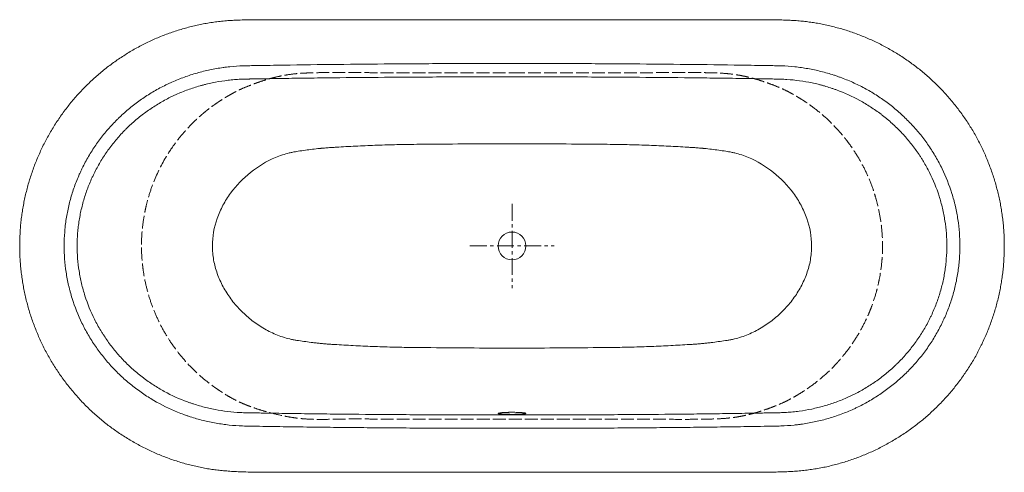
# Model space of a CAD drawing. Header units: millimetres. Extents: x 916 to 2760, y 213 to 1060.
import ezdxf

# ---------------------------------------------------------------- set-up
doc = ezdxf.new("R2010")
doc.units = ezdxf.units.MM
doc.header["$LTSCALE"] = 2
doc.header["$MEASUREMENT"] = 0
doc.linetypes.add('ACAD_ISO02W100', pattern=[15, 12, -3])
doc.linetypes.add('MITTE', pattern=[50.8, 31.75, -6.35, 6.35, -6.35])
doc.layers.get('0').update_dxf_attribs({"lineweight": 20})
for name, color, linetype, lineweight in [('Kontur 2', 8, 'Continuous', 9), ('mittellinien_aktuell', 7, 'MITTE', 9), ('verdeckt', 3, 'ACAD_ISO02W100', 9)]:
    doc.layers.add(name, color=color, linetype=linetype, lineweight=lineweight)

msp = doc.modelspace()

# ---------------------------------------------------------------- linework, layer by layer
msp.add_circle((1838.2, 636.5), 26)
for points, knots in [([(1899.9, 1060.1), (1895.1, 1060.1), (1814.1, 1060.1), (1646.1, 1060.2), (1471.4, 1059.7), (1367, 1060), (1344.7, 1059.9), (1330, 1059.6), (1317.5, 1059.1), (1306, 1058.4), (1294.4, 1057.3), (1282.7, 1055.9), (1271.3, 1054.3), (1259.9, 1052.3), (1248.8, 1050), (1237.7, 1047.4), (1226.6, 1044.5), (1215.4, 1041.2), (1204.4, 1037.7), (1193.5, 1033.8), (1182.7, 1029.7), (1172.1, 1025.3), (1161.5, 1020.6), (1151.1, 1015.6), (1140.8, 1010.3), (1130.7, 1004.8), (1120.7, 998.9), (1110.9, 992.8), (1101.3, 986.4), (1091.8, 979.8), (1082.4, 972.9), (1073.3, 965.7), (1064.4, 958.3), (1055.7, 950.7), (1047.3, 942.9), (1039.1, 934.8), (1031, 926.5), (1023.3, 918), (1015.7, 909.3), (1008.3, 900.3), (1001.2, 891.2), (994.4, 881.8), (987.8, 872.3), (981.5, 862.6), (975.4, 852.7), (969.7, 842.7), (964.2, 832.6), (959, 822.3), (954.1, 811.9), (949.4, 801.3), (945.1, 790.6), (941, 779.8), (937.3, 768.8), (933.8, 757.8), (930.6, 746.7), (927.8, 735.5), (925.2, 724.2), (923, 712.8), (921, 701.5), (919.4, 690.1), (918.1, 678.6), (917.1, 667.1), (916.5, 655.6), (916.1, 644), (916.1, 632.4), (916.3, 620.9), (916.9, 609.3), (917.8, 597.8), (919, 586.3), (920.6, 574.8), (922.4, 563.4), (924.5, 552.1), (927, 540.8), (929.8, 529.6), (932.8, 518.5), (936.2, 507.4), (939.9, 496.5), (943.9, 485.6), (948.1, 474.9), (952.7, 464.2), (957.6, 453.7), (962.7, 443.3), (968.1, 433.1), (973.8, 423.1), (979.7, 413.2), (986, 403.5), (992.4, 394), (999.2, 384.6), (1006.2, 375.4), (1013.5, 366.4), (1021, 357.6), (1028.7, 349), (1036.7, 340.6), (1044.9, 332.4), (1053.3, 324.5), (1061.9, 316.8), (1070.7, 309.4), (1079.7, 302.2), (1088.9, 295.3), (1098.3, 288.6), (1107.9, 282.2), (1117.7, 276), (1127.7, 270), (1137.9, 264.3), (1148.2, 258.9), (1158.6, 253.8), (1169.1, 249), (1179.8, 244.5), (1190.5, 240.3), (1201.3, 236.4), (1212.3, 232.8), (1223.3, 229.4), (1234.5, 226.4), (1245.7, 223.7), (1256.8, 221.3), (1267.9, 219.3), (1278.8, 217.6), (1289.8, 216.3), (1301, 215.2), (1313, 214.3), (1326, 213.6), (1340.4, 213.1), (1357.6, 212.8), (1377.9, 212.6), (1402.3, 212.6), (1432.9, 212.8), (1469.1, 213.1), (1509.4, 213), (1586.6, 212.9), (1717.6, 212.9), (1938.7, 213), (2131.8, 212.6), (2267.3, 213.1), (2305.9, 213), (2327.2, 213), (2342.9, 213.3), (2355.7, 213.7), (2367.4, 214.4), (2379, 215.4), (2390.7, 216.7), (2402.2, 218.3), (2413.6, 220.2), (2424.8, 222.4), (2435.9, 225), (2447, 227.8), (2458.1, 230.9), (2469.1, 234.4), (2480, 238.1), (2490.8, 242.2), (2501.5, 246.5), (2512.1, 251.1), (2522.5, 256.1), (2532.8, 261.3), (2543, 266.8), (2553, 272.6), (2563, 278.6), (2572.7, 285), (2582.3, 291.6), (2591.7, 298.5), (2600.9, 305.5), (2609.8, 312.9), (2618.5, 320.4), (2626.9, 328.1), (2635.2, 336.1), (2643.2, 344.3), (2651.1, 352.7), (2658.7, 361.4), (2666.1, 370.4), (2673.3, 379.5), (2680.3, 388.9), (2686.9, 398.4), (2693.3, 408), (2699.5, 417.8), (2705.3, 427.8), (2710.8, 437.8), (2716, 448), (2721, 458.4), (2725.7, 468.9), (2730.1, 479.6), (2734.3, 490.4), (2738.1, 501.4), (2741.7, 512.5), (2745, 523.6), (2747.9, 534.9), (2750.6, 546.1), (2752.9, 557.5), (2754.9, 568.8), (2756.6, 580.1), (2757.9, 591.5), (2759, 602.9), (2759.7, 614.4), (2760.2, 626), (2760.3, 637.6), (2760.1, 649.2), (2759.6, 660.8), (2758.8, 672.4), (2757.6, 684), (2756.2, 695.5), (2754.4, 706.9), (2752.4, 718.2), (2750, 729.4), (2747.3, 740.5), (2744.4, 751.6), (2741.1, 762.7), (2737.4, 773.7), (2733.5, 784.6), (2729.3, 795.5), (2724.8, 806.2), (2720, 816.8), (2714.9, 827.2), (2709.6, 837.5), (2704, 847.5), (2698.1, 857.4), (2692, 867.1), (2685.6, 876.7), (2678.9, 886.1), (2671.9, 895.4), (2664.7, 904.5), (2657.2, 913.4), (2649.5, 922), (2641.7, 930.4), (2633.6, 938.6), (2625.2, 946.5), (2616.7, 954.3), (2607.9, 961.8), (2598.9, 969), (2589.7, 976.1), (2580.3, 982.9), (2570.7, 989.4), (2560.9, 995.7), (2551, 1001.7), (2541, 1007.4), (2530.8, 1012.8), (2520.5, 1017.9), (2510, 1022.8), (2499.4, 1027.4), (2488.7, 1031.7), (2477.9, 1035.7), (2466.9, 1039.4), (2455.9, 1042.8), (2444.7, 1045.8), (2433.4, 1048.6), (2422.1, 1051.2), (2411.1, 1053.3), (2400.2, 1055.1), (2389.6, 1056.5), (2378.7, 1057.7), (2367.6, 1058.6), (2355.7, 1059.2), (2342.9, 1059.7), (2328.8, 1059.9), (2310.5, 1060), (2285.1, 1060), (2248.3, 1060), (2194.2, 1060.1), (2076.5, 1060), (1975.3, 1060), (1899.9, 1060.1)], [0, 0, 0, 0, 0.0030949, 0.0522362, 0.1082518, 0.1156922, 0.1195268, 0.1226518, 0.1251479, 0.1275666, 0.1301209, 0.1326416, 0.1351325, 0.1375978, 0.1400418, 0.1424777, 0.1449526, 0.1474423, 0.1499384, 0.1524309, 0.1549099, 0.1573688, 0.1598535, 0.1623391, 0.1648211, 0.1673025, 0.1697856, 0.1722734, 0.1747548, 0.1772414, 0.1797381, 0.1822369, 0.1847273, 0.1872013, 0.1896661, 0.1921448, 0.194622, 0.1971004, 0.1995819, 0.2020694, 0.2045669, 0.2070465, 0.2095354, 0.2120301, 0.2145217, 0.217001, 0.2194614, 0.2219291, 0.2244153, 0.2268981, 0.2293803, 0.2318641, 0.2343521, 0.2368352, 0.239313, 0.2418022, 0.2442955, 0.2467838, 0.2492591, 0.2517174, 0.2542041, 0.2566868, 0.2591679, 0.26165, 0.2641352, 0.2666263, 0.2691041, 0.2715862, 0.2740764, 0.2765677, 0.2790512, 0.2815204, 0.2839857, 0.2864723, 0.288955, 0.2914366, 0.2939195, 0.2964059, 0.298897, 0.3013739, 0.303861, 0.3063526, 0.3088414, 0.3113205, 0.3137852, 0.3162592, 0.3187434, 0.3212264, 0.3237107, 0.3261984, 0.3286921, 0.3311759, 0.3336533, 0.3361379, 0.3386249, 0.3411078, 0.3435812, 0.3460472, 0.3485134, 0.3509913, 0.3534785, 0.3559727, 0.3584717, 0.360973, 0.3634736, 0.3659707, 0.3684619, 0.3709448, 0.3734172, 0.3758763, 0.3783426, 0.3808544, 0.3833406, 0.385805, 0.3882514, 0.3906841, 0.3930826, 0.3953642, 0.397779, 0.4003502, 0.4031239, 0.406175, 0.4096502, 0.4141833, 0.4192819, 0.4253709, 0.433909, 0.4426146, 0.451339, 0.4836809, 0.5270691, 0.5937932, 0.6081589, 0.6143923, 0.6186942, 0.621908, 0.6244978, 0.6269185, 0.6294797, 0.6320082, 0.6345077, 0.636983, 0.6394384, 0.6418705, 0.644334, 0.6468116, 0.6492906, 0.6517704, 0.6542507, 0.6567321, 0.6591992, 0.6616678, 0.6641482, 0.666638, 0.6691349, 0.6716362, 0.6741392, 0.6766409, 0.6791381, 0.6816284, 0.6841092, 0.6865781, 0.6890362, 0.6914932, 0.6939619, 0.696442, 0.6989308, 0.7014261, 0.703925, 0.7064251, 0.7089228, 0.7114155, 0.7139005, 0.7163754, 0.7188379, 0.7212928, 0.7237563, 0.7262323, 0.7287182, 0.7312116, 0.7337101, 0.7362111, 0.7387114, 0.7412081, 0.7436985, 0.7461801, 0.7486506, 0.7511085, 0.7535645, 0.7560305, 0.7585082, 0.7609951, 0.7634889, 0.765987, 0.768487, 0.7709856, 0.7734801, 0.775968, 0.7784467, 0.780914, 0.7833702, 0.7858282, 0.788299, 0.7907803, 0.7932698, 0.7957652, 0.7982641, 0.8007639, 0.8032614, 0.8057542, 0.8082397, 0.8107158, 0.8131802, 0.8156395, 0.8181202, 0.8206105, 0.8231055, 0.8255997, 0.8280873, 0.8305621, 0.8330361, 0.8355131, 0.8379881, 0.8404641, 0.8429428, 0.8454276, 0.8479174, 0.8504075, 0.8529048, 0.8554029, 0.8578941, 0.8603726, 0.8628323, 0.865317, 0.8677977, 0.8702771, 0.8727578, 0.8752419, 0.8777342, 0.8802083, 0.8826901, 0.8851855, 0.8876873, 0.890187, 0.8924142, 0.8947813, 0.8970686, 0.8994714, 0.9020144, 0.9047417, 0.9077221, 0.9110812, 0.916529, 0.9241378, 0.9347955, 0.9513806, 1, 1, 1, 1]), ([(1611.6, 952.3), (1579.6, 952.1), (1547.7, 951.8), (1499.8, 951.3), (1483.8, 951.1), (1451.9, 950.7), (1435.9, 950.5), (1404, 950), (1388, 949.8), (1368.1, 949.4), (1364.1, 949.4), (1358.1, 949.2), (1355.1, 949.2), (1352.1, 949.1), (1350.1, 949.1), (1349.1, 949.1), (1347.6, 949.1), (1347.1, 949.1), (1346.1, 949), (1345.6, 949), (1344.1, 949), (1343.1, 949), (1341.1, 949), (1340.1, 948.9), (1338.1, 948.9), (1337.1, 948.9), (1332.2, 948.7), (1324.2, 948.4), (1316.2, 947.7), (1310.2, 947.1), (1308.2, 946.9), (1304.3, 946.4), (1302.3, 946.2), (1292.4, 944.8), (1284.6, 943.5), (1272.9, 941.1), (1269.1, 940.2), (1263.3, 938.8), (1261.4, 938.3), (1257.6, 937.3), (1255.7, 936.8), (1246.2, 934.1), (1238.6, 931.7), (1223.7, 926.2), (1216.3, 923.2), (1207.2, 919.1), (1205.4, 918.3), (1201.7, 916.6), (1199.9, 915.7), (1194.6, 913.1), (1191, 911.2), (1180.6, 905.5), (1173.8, 901.5), (1160.5, 892.9), (1154, 888.4), (1141.4, 878.8), (1135.2, 873.8), (1126.3, 865.9), (1123.3, 863.2), (1119, 859.1), (1117.5, 857.7), (1114.7, 854.9), (1113.3, 853.5), (1106.3, 846.3), (1101, 840.4), (1090.8, 828.2), (1086, 822), (1076.8, 809.1), (1072.4, 802.5), (1064.2, 788.9), (1060.3, 782), (1055.8, 773), (1054.9, 771.2), (1053.2, 767.6), (1052.3, 765.8), (1049.8, 760.4), (1048.3, 756.7), (1043.7, 745.7), (1041, 738.2), (1036.1, 723.2), (1034, 715.6), (1030.3, 700.2), (1028.8, 692.4), (1026.9, 680.6), (1026.4, 676.6), (1025.6, 670.7), (1025.4, 668.7), (1025, 664.7), (1024.8, 662.7), (1024, 652.7), (1023.7, 644.8), (1023.7, 628.9), (1024, 621), (1025.2, 605.3), (1026.1, 597.4), (1028.6, 581.7), (1030.1, 573.9), (1033.8, 558.3), (1035.9, 550.6), (1043.2, 527.9), (1049.2, 513.2), (1059.8, 492), (1063.7, 485), (1068.8, 476.4), (1069.9, 474.7), (1072, 471.3), (1073.1, 469.7), (1076.4, 464.6), (1078.6, 461.3), (1085.5, 451.6), (1090.4, 445.3), (1100.5, 433.1), (1105.8, 427.3), (1116.8, 415.9), (1122.5, 410.4), (1131.5, 402.5), (1134.5, 399.9), (1139.2, 396.1), (1140.7, 394.8), (1143.9, 392.3), (1145.5, 391.1), (1153.4, 385.1), (1159.9, 380.5), (1173.2, 371.9), (1180, 367.8), (1200.8, 356.4), (1215.3, 349.9), (1232.2, 343.7), (1234.1, 343), (1237.9, 341.7), (1239.8, 341.1), (1245.5, 339.2), (1249.3, 338), (1256.9, 335.9), (1260.8, 334.9), (1268.5, 333), (1272.3, 332.1), (1284, 329.6), (1291.7, 328.3), (1307.4, 326.1), (1315.3, 325.3), (1327.2, 324.5), (1331.2, 324.3), (1336.2, 324.2), (1337.2, 324.2), (1339.2, 324.1), (1340.2, 324.1), (1341.7, 324.1), (1342.2, 324.1), (1343.2, 324), (1343.7, 324), (1345.2, 324), (1346.2, 324), (1351.2, 323.9), (1355.2, 323.8), (1363.2, 323.7), (1367.2, 323.6), (1387.3, 323.3), (1403.3, 323), (1435.3, 322.5), (1451.3, 322.3), (1483.4, 321.9), (1499.4, 321.7), (1547.5, 321.2), (1579.5, 320.9), (1611.6, 320.7)], [0, 0, 0, 0, 0.0625, 0.0625, 0.09375, 0.09375, 0.125, 0.125, 0.15625, 0.15625, 0.164063, 0.164063, 0.167969, 0.169922, 0.169922, 0.171875, 0.171875, 0.172852, 0.172852, 0.173828, 0.173828, 0.175781, 0.175781, 0.177734, 0.177734, 0.179688, 0.179688, 0.1875, 0.195313, 0.195313, 0.199219, 0.199219, 0.203125, 0.203125, 0.21875, 0.21875, 0.226563, 0.226563, 0.230469, 0.230469, 0.234375, 0.234375, 0.25, 0.25, 0.265625, 0.265625, 0.269531, 0.269531, 0.273438, 0.273438, 0.28125, 0.28125, 0.296875, 0.296875, 0.3125, 0.3125, 0.328125, 0.328125, 0.335938, 0.335938, 0.339844, 0.339844, 0.34375, 0.34375, 0.359375, 0.359375, 0.375, 0.375, 0.390625, 0.390625, 0.40625, 0.40625, 0.410156, 0.410156, 0.414063, 0.414063, 0.421875, 0.421875, 0.4375, 0.4375, 0.453125, 0.453125, 0.46875, 0.46875, 0.476563, 0.476563, 0.480469, 0.480469, 0.484375, 0.484375, 0.5, 0.5, 0.515625, 0.515625, 0.53125, 0.53125, 0.546875, 0.546875, 0.5625, 0.5625, 0.59375, 0.59375, 0.609375, 0.609375, 0.613281, 0.613281, 0.617188, 0.617188, 0.625, 0.625, 0.640625, 0.640625, 0.65625, 0.65625, 0.671875, 0.671875, 0.679688, 0.679688, 0.683594, 0.683594, 0.6875, 0.6875, 0.703125, 0.703125, 0.71875, 0.71875, 0.75, 0.75, 0.753906, 0.753906, 0.757813, 0.757813, 0.765625, 0.765625, 0.773438, 0.773438, 0.78125, 0.78125, 0.796875, 0.796875, 0.8125, 0.8125, 0.820313, 0.820313, 0.822266, 0.822266, 0.824219, 0.824219, 0.825195, 0.825195, 0.826172, 0.826172, 0.828125, 0.828125, 0.835938, 0.835938, 0.84375, 0.84375, 0.875, 0.875, 0.90625, 0.90625, 0.9375, 0.9375, 1, 1, 1, 1]), ([(2064.8, 952.3), (2045.9, 952.5), (2027, 952.6), (1989.3, 952.8), (1970.4, 952.9), (1932.6, 953), (1913.7, 953.1), (1876, 953.1), (1857.1, 953.2), (1819.3, 953.2), (1800.4, 953.1), (1762.6, 953.1), (1743.8, 953), (1706, 952.9), (1687.1, 952.8), (1649.3, 952.6), (1630.4, 952.5), (1611.6, 952.3)], [0, 0, 0, 0, 0.125, 0.125, 0.25, 0.25, 0.375, 0.375, 0.5, 0.5, 0.625, 0.625, 0.75, 0.75, 0.875, 0.875, 1, 1, 1, 1]), ([(2064.8, 320.7), (2096.8, 320.9), (2128.7, 321.2), (2176.6, 321.7), (2192.6, 321.9), (2224.5, 322.3), (2240.5, 322.5), (2272.4, 323), (2288.3, 323.3), (2308.3, 323.6), (2312.3, 323.7), (2320.3, 323.8), (2324.3, 323.9), (2329.3, 324), (2330.3, 324), (2332.2, 324), (2333.2, 324), (2334.7, 324.1), (2335.2, 324.1), (2336.2, 324.1), (2336.7, 324.1), (2338.2, 324.1), (2339.2, 324.2), (2344.2, 324.3), (2348.2, 324.5), (2356.2, 325), (2360.2, 325.3), (2366.1, 325.9), (2368.1, 326.1), (2372.1, 326.6), (2374.1, 326.8), (2384, 328.2), (2391.8, 329.5), (2403.4, 331.9), (2407.3, 332.8), (2415, 334.7), (2418.8, 335.7), (2426.4, 337.8), (2430.2, 339), (2437.7, 341.4), (2441.5, 342.7), (2452.7, 346.8), (2460.1, 349.8), (2469.2, 353.9), (2471, 354.7), (2474.6, 356.4), (2476.4, 357.3), (2481.8, 360), (2485.3, 361.8), (2495.8, 367.5), (2502.6, 371.5), (2515.9, 380.1), (2522.4, 384.6), (2535, 394.2), (2541.2, 399.2), (2550.1, 407.1), (2553.1, 409.8), (2557.4, 413.9), (2558.9, 415.3), (2561.7, 418.1), (2563.1, 419.6), (2570.1, 426.7), (2575.4, 432.6), (2585.6, 444.8), (2590.4, 451), (2599.6, 463.9), (2604, 470.5), (2612.2, 484.1), (2616, 491), (2620.6, 500), (2621.4, 501.8), (2623.2, 505.4), (2624, 507.2), (2626.5, 512.6), (2628.1, 516.3), (2632.6, 527.3), (2635.4, 534.8), (2640.2, 549.8), (2642.4, 557.4), (2646, 572.8), (2647.6, 580.6), (2649.5, 592.4), (2650, 596.4), (2650.7, 602.3), (2651, 604.3), (2651.4, 608.3), (2651.5, 610.3), (2652.3, 620.3), (2652.7, 628.2), (2652.7, 644.1), (2652.4, 652), (2651.2, 667.7), (2650.2, 675.6), (2647.8, 691.3), (2646.3, 699.1), (2642.6, 714.7), (2640.5, 722.4), (2633.2, 745.1), (2627.2, 759.8), (2616.6, 781), (2612.7, 788), (2607.6, 796.6), (2606.5, 798.3), (2604.4, 801.7), (2603.3, 803.3), (2600, 808.4), (2597.8, 811.7), (2590.8, 821.4), (2586, 827.7), (2575.9, 839.9), (2570.6, 845.7), (2559.6, 857.1), (2553.8, 862.6), (2544.9, 870.5), (2541.9, 873.1), (2537.2, 876.9), (2535.7, 878.2), (2532.5, 880.7), (2530.9, 881.9), (2523, 887.9), (2516.5, 892.5), (2503.2, 901.1), (2496.4, 905.2), (2475.6, 916.6), (2461.1, 923.1), (2444.2, 929.3), (2442.3, 930), (2438.5, 931.3), (2436.6, 931.9), (2430.9, 933.8), (2427.1, 935), (2421.4, 936.6), (2419.5, 937.1), (2415.6, 938.1), (2413.7, 938.6), (2407.9, 940.1), (2404.1, 940.9), (2392.5, 943.4), (2384.7, 944.7), (2369, 946.9), (2361.1, 947.7), (2349.2, 948.5), (2345.2, 948.7), (2340.2, 948.8), (2339.2, 948.9), (2337.2, 948.9), (2336.2, 948.9), (2334.2, 949), (2333.2, 949), (2331.2, 949), (2330.2, 949), (2327.2, 949.1), (2325.2, 949.1), (2321.2, 949.2), (2315.2, 949.3), (2309.2, 949.4), (2289.1, 949.7), (2273.1, 950), (2241.1, 950.5), (2225, 950.7), (2193, 951.1), (2177, 951.3), (2128.9, 951.8), (2096.9, 952.1), (2064.8, 952.3)], [0, 0, 0, 0, 0.0625, 0.0625, 0.09375, 0.09375, 0.125, 0.125, 0.15625, 0.15625, 0.164062, 0.164062, 0.171875, 0.171875, 0.173828, 0.173828, 0.175781, 0.175781, 0.176758, 0.176758, 0.177734, 0.177734, 0.179687, 0.179687, 0.1875, 0.1875, 0.195312, 0.195312, 0.199219, 0.199219, 0.203125, 0.203125, 0.21875, 0.21875, 0.226562, 0.226562, 0.234375, 0.234375, 0.242187, 0.242187, 0.25, 0.25, 0.265625, 0.265625, 0.269531, 0.269531, 0.273437, 0.273437, 0.28125, 0.28125, 0.296875, 0.296875, 0.3125, 0.3125, 0.328125, 0.328125, 0.335937, 0.335937, 0.339844, 0.339844, 0.34375, 0.34375, 0.359375, 0.359375, 0.375, 0.375, 0.390625, 0.390625, 0.40625, 0.40625, 0.410156, 0.410156, 0.414062, 0.414062, 0.421875, 0.421875, 0.4375, 0.4375, 0.453125, 0.453125, 0.46875, 0.46875, 0.476563, 0.476563, 0.480469, 0.480469, 0.484375, 0.484375, 0.5, 0.5, 0.515625, 0.515625, 0.53125, 0.53125, 0.546875, 0.546875, 0.5625, 0.5625, 0.59375, 0.59375, 0.609375, 0.609375, 0.613281, 0.613281, 0.617188, 0.617188, 0.625, 0.625, 0.640625, 0.640625, 0.65625, 0.65625, 0.671875, 0.671875, 0.679688, 0.679688, 0.683594, 0.683594, 0.6875, 0.6875, 0.703125, 0.703125, 0.71875, 0.71875, 0.75, 0.75, 0.753906, 0.753906, 0.757813, 0.757813, 0.765625, 0.765625, 0.769531, 0.769531, 0.773438, 0.773438, 0.78125, 0.78125, 0.796875, 0.796875, 0.8125, 0.8125, 0.820313, 0.820313, 0.822266, 0.822266, 0.824219, 0.824219, 0.826172, 0.826172, 0.828125, 0.828125, 0.832031, 0.832031, 0.835938, 0.84375, 0.84375, 0.875, 0.875, 0.90625, 0.90625, 0.9375, 0.9375, 1, 1, 1, 1]), ([(1611.6, 320.7), (1630.4, 320.6), (1649.3, 320.4), (1687.1, 320.2), (1706, 320.1), (1743.8, 320), (1762.6, 320), (1800.4, 319.9), (1819.3, 319.9), (1857.1, 319.9), (1876, 319.9), (1913.7, 320), (1932.6, 320), (1970.4, 320.1), (1989.3, 320.2), (2027, 320.4), (2045.9, 320.6), (2064.8, 320.7)], [0, 0, 0, 0, 0.125, 0.125, 0.25, 0.25, 0.375, 0.375, 0.5, 0.5, 0.625, 0.625, 0.75, 0.75, 0.875, 0.875, 1, 1, 1, 1]), ([(1812.2, 322.8), (1812.2, 323), (1812.4, 323.1), (1812.8, 323.3), (1813.1, 323.3), (1813.5, 323.5), (1813.8, 323.5), (1814.8, 323.7), (1815.6, 323.8), (1817, 324), (1817.5, 324.1), (1818.6, 324.2), (1819.2, 324.2), (1821, 324.4), (1822.3, 324.5), (1824.1, 324.6), (1824.4, 324.6), (1825.2, 324.6), (1825.5, 324.6), (1826.7, 324.7), (1828.2, 324.7), (1829.8, 324.8), (1831, 324.8), (1831.4, 324.8), (1832.3, 324.9), (1832.7, 324.9), (1834.8, 324.9), (1836.5, 324.9), (1839, 324.9), (1839.9, 324.9), (1841.1, 324.9), (1841.6, 324.9), (1842.4, 324.9), (1842.8, 324.9), (1844.9, 324.8), (1846.5, 324.8), (1848.5, 324.7), (1848.9, 324.7), (1849.7, 324.7), (1850.1, 324.7), (1851.2, 324.6), (1851.9, 324.6), (1854, 324.5), (1855.4, 324.4), (1857.2, 324.2), (1857.7, 324.2), (1858.8, 324.1), (1859.3, 324), (1860.3, 323.9), (1860.7, 323.8), (1861.5, 323.7), (1861.9, 323.7), (1862.9, 323.5), (1863.3, 323.3), (1863.8, 323.2), (1864, 323.1), (1864.1, 323), (1864.2, 322.9), (1864.2, 322.7), (1864, 322.6), (1863.5, 322.4), (1863.3, 322.4), (1862.8, 322.3), (1862.5, 322.2), (1861.9, 322.1), (1861.5, 322), (1860.9, 322), (1860.7, 321.9), (1860.3, 321.9), (1860.1, 321.9), (1858.9, 321.8), (1857.8, 321.7), (1856, 321.6), (1855.4, 321.5), (1854.4, 321.5), (1854.1, 321.5), (1853.4, 321.4), (1853, 321.4), (1851.3, 321.3), (1849.8, 321.3), (1847.8, 321.2), (1847.4, 321.2), (1846.6, 321.2), (1846.2, 321.2), (1845, 321.2), (1844.1, 321.2), (1841.6, 321.1), (1839.9, 321.1), (1837.8, 321.1), (1837.4, 321.1), (1836.5, 321.1), (1836.1, 321.1), (1834.8, 321.1), (1834, 321.2), (1832.3, 321.2), (1831.5, 321.2), (1829.9, 321.2), (1829, 321.2), (1826.7, 321.3), (1825.2, 321.3), (1823.1, 321.4), (1822.4, 321.5), (1821, 321.5), (1820.4, 321.6), (1818.6, 321.7), (1817.5, 321.8), (1816.1, 321.9), (1815.7, 321.9), (1814.9, 322), (1814.5, 322.1), (1813.8, 322.2), (1813.6, 322.2), (1813.1, 322.4), (1812.9, 322.4), (1812.4, 322.6), (1812.2, 322.7), (1812.2, 322.8)], [0, 0, 0, 0, 0.03125, 0.03125, 0.046875, 0.046875, 0.0625, 0.0625, 0.09375, 0.09375, 0.109375, 0.109375, 0.125, 0.125, 0.15625, 0.15625, 0.164062, 0.164062, 0.171875, 0.171875, 0.1875, 0.203125, 0.203125, 0.210937, 0.210937, 0.21875, 0.21875, 0.25, 0.25, 0.265625, 0.265625, 0.273437, 0.273437, 0.28125, 0.28125, 0.3125, 0.3125, 0.320312, 0.320312, 0.328125, 0.328125, 0.34375, 0.34375, 0.375, 0.375, 0.390625, 0.390625, 0.40625, 0.40625, 0.421875, 0.421875, 0.4375, 0.4375, 0.46875, 0.46875, 0.484375, 0.484375, 0.5, 0.5, 0.53125, 0.53125, 0.546875, 0.546875, 0.5625, 0.5625, 0.578125, 0.578125, 0.585937, 0.585937, 0.59375, 0.59375, 0.625, 0.625, 0.640625, 0.640625, 0.648437, 0.648437, 0.65625, 0.65625, 0.6875, 0.6875, 0.695312, 0.695312, 0.703125, 0.703125, 0.71875, 0.71875, 0.75, 0.75, 0.757812, 0.757812, 0.765625, 0.765625, 0.78125, 0.78125, 0.796875, 0.796875, 0.8125, 0.8125, 0.84375, 0.84375, 0.859375, 0.859375, 0.875, 0.875, 0.90625, 0.90625, 0.921875, 0.921875, 0.9375, 0.9375, 0.953125, 0.953125, 0.96875, 0.96875, 1, 1, 1, 1])]:
    msp.add_open_spline(points, degree=3, knots=knots)
at = {"layer": 'Kontur 2'}
for points, knots in [([(1611.4, 977.3), (1630.3, 977.4), (1649.2, 977.6), (1687, 977.8), (1705.9, 977.9), (1743.7, 978), (1762.6, 978), (1800.4, 978.1), (1819.3, 978.1), (1857.1, 978.1), (1876, 978.1), (1913.8, 978), (1932.7, 978), (1970.5, 977.9), (1989.4, 977.8), (2027.2, 977.6), (2046.1, 977.4), (2065, 977.3)], [0, 0, 0, 0, 0.125, 0.125, 0.25, 0.25, 0.375, 0.375, 0.5, 0.5, 0.625, 0.625, 0.75, 0.75, 0.875, 0.875, 1, 1, 1, 1]), ([(1611.4, 295.7), (1594.5, 295.8), (1577.7, 296), (1544, 296.3), (1527.2, 296.5), (1493.5, 296.8), (1476.7, 297), (1443.1, 297.5), (1426.2, 297.7), (1392.6, 298.2), (1375.7, 298.5), (1354.7, 298.9), (1350.5, 299), (1344.2, 299.1), (1342.1, 299.1), (1337.9, 299.2), (1335.8, 299.2), (1325.3, 299.6), (1316.9, 300.2), (1300.4, 302), (1292.1, 303.1), (1275.8, 306), (1267.6, 307.7), (1251.5, 311.7), (1243.4, 314), (1233.5, 317.3), (1231.5, 317.9), (1227.5, 319.3), (1225.5, 320), (1219.6, 322.1), (1215.7, 323.7), (1196.3, 331.5), (1181.4, 338.9), (1159.9, 351.5), (1152.8, 355.9), (1139.1, 365.4), (1132.4, 370.4), (1119.2, 380.9), (1112.9, 386.4), (1100.6, 397.7), (1094.8, 403.6), (1083.5, 415.8), (1078, 422.1), (1067.6, 435.1), (1062.6, 441.8), (1055.5, 452.1), (1053.2, 455.6), (1048.7, 462.7), (1046.5, 466.3), (1040.2, 477.2), (1036.3, 484.5), (1025.4, 507), (1019.2, 522.4), (1013, 542.3), (1011.9, 546.3), (1010.2, 552.4), (1009.7, 554.4), (1008.7, 558.5), (1008.2, 560.6), (1005.8, 570.8), (1004.3, 579), (1001.8, 595.5), (1000.8, 603.8), (999.6, 620.3), (999.3, 628.6), (999.3, 645.3), (999.6, 653.6), (1000.5, 664.1), (1000.6, 666.2), (1001, 670.3), (1001.3, 672.4), (1002, 678.7), (1002.6, 682.9), (1004.5, 695.3), (1006.1, 703.4), (1009.9, 719.6), (1012.1, 727.6), (1017, 743.5), (1019.8, 751.3), (1024.5, 762.9), (1026.1, 766.8), (1028.6, 772.5), (1029.5, 774.4), (1031.3, 778.2), (1032.2, 780.1), (1036.8, 789.6), (1040.8, 796.9), (1049.2, 811.3), (1053.7, 818.3), (1063.2, 832), (1068.1, 838.6), (1078.6, 851.6), (1084, 857.9), (1092.6, 867), (1095.5, 870.1), (1100, 874.5), (1101.5, 876), (1104.5, 878.9), (1106.1, 880.3), (1113.8, 887.4), (1120.1, 892.8), (1133.1, 903.2), (1139.8, 908.1), (1153.5, 917.5), (1160.5, 921.9), (1174.9, 930.3), (1182.3, 934.3), (1191.7, 938.9), (1193.6, 939.8), (1197.4, 941.6), (1199.3, 942.4), (1205.1, 945), (1208.9, 946.6), (1220.6, 951.3), (1228.4, 954.1), (1244.2, 959.2), (1252.2, 961.5), (1268.4, 965.4), (1276.5, 967.2), (1288.9, 969.3), (1293, 969.9), (1299.2, 970.8), (1301.3, 971.1), (1305.5, 971.6), (1307.5, 971.8), (1318, 972.9), (1326.4, 973.5), (1336.9, 973.8), (1339, 973.9), (1343.1, 973.9), (1345.2, 974), (1351.5, 974.1), (1355.7, 974.2), (1376.7, 974.5), (1393.4, 974.8), (1443.7, 975.6), (1477.3, 976), (1544.3, 976.8), (1577.8, 977.1), (1611.4, 977.3)], [0, 0, 0, 0, 0.03125, 0.03125, 0.0625, 0.0625, 0.09375, 0.09375, 0.125, 0.125, 0.15625, 0.15625, 0.164062, 0.164062, 0.167969, 0.167969, 0.171875, 0.171875, 0.1875, 0.1875, 0.203125, 0.203125, 0.21875, 0.21875, 0.234375, 0.234375, 0.238281, 0.238281, 0.242187, 0.242187, 0.25, 0.25, 0.28125, 0.28125, 0.296875, 0.296875, 0.3125, 0.3125, 0.328125, 0.328125, 0.34375, 0.34375, 0.359375, 0.359375, 0.375, 0.375, 0.382812, 0.382812, 0.390625, 0.390625, 0.40625, 0.40625, 0.4375, 0.4375, 0.445312, 0.445312, 0.449219, 0.449219, 0.453125, 0.453125, 0.46875, 0.46875, 0.484375, 0.484375, 0.5, 0.5, 0.515625, 0.515625, 0.519531, 0.519531, 0.523437, 0.523437, 0.53125, 0.53125, 0.546875, 0.546875, 0.5625, 0.5625, 0.578125, 0.578125, 0.585937, 0.585937, 0.589844, 0.589844, 0.59375, 0.59375, 0.609375, 0.609375, 0.625, 0.625, 0.640625, 0.640625, 0.65625, 0.65625, 0.664062, 0.664062, 0.667969, 0.667969, 0.671875, 0.671875, 0.6875, 0.6875, 0.703125, 0.703125, 0.71875, 0.71875, 0.734375, 0.734375, 0.738281, 0.738281, 0.742187, 0.742187, 0.75, 0.75, 0.765625, 0.765625, 0.78125, 0.78125, 0.796875, 0.796875, 0.804687, 0.804687, 0.808594, 0.808594, 0.8125, 0.8125, 0.828125, 0.828125, 0.832031, 0.832031, 0.835937, 0.835937, 0.84375, 0.84375, 0.875, 0.875, 0.9375, 0.9375, 1, 1, 1, 1]), ([(2065, 977.3), (2098.7, 977.1), (2132.3, 976.8), (2199.7, 976), (2233.3, 975.6), (2283.8, 974.8), (2300.7, 974.5), (2321.7, 974.1), (2325.9, 974.1), (2332.2, 974), (2334.3, 973.9), (2338.5, 973.8), (2340.6, 973.8), (2351.1, 973.4), (2359.5, 972.8), (2376, 971.1), (2384.3, 969.9), (2400.6, 967), (2408.8, 965.3), (2424.9, 961.3), (2433, 959), (2442.9, 955.8), (2444.9, 955.1), (2448.9, 953.7), (2450.9, 953), (2456.8, 950.9), (2460.7, 949.4), (2472.3, 944.6), (2479.9, 941.2), (2494.9, 933.9), (2502.2, 929.9), (2516.5, 921.5), (2523.5, 917.1), (2537.3, 907.6), (2544, 902.6), (2557.2, 892.1), (2563.5, 886.6), (2575.7, 875.3), (2581.6, 869.4), (2592.9, 857.2), (2598.4, 850.9), (2608.8, 838), (2613.7, 831.3), (2620.9, 820.9), (2623.2, 817.4), (2627.7, 810.3), (2629.9, 806.7), (2636.2, 795.9), (2640.1, 788.5), (2651, 766.1), (2657.1, 750.6), (2663.3, 730.7), (2664.5, 726.7), (2666.2, 720.6), (2666.7, 718.6), (2667.7, 714.5), (2668.2, 712.5), (2670.5, 702.2), (2672.1, 694), (2674.6, 677.5), (2675.5, 669.2), (2676.8, 652.7), (2677.1, 644.4), (2677.1, 627.8), (2676.7, 619.4), (2675.9, 609), (2675.7, 606.9), (2675.3, 602.7), (2675.1, 600.6), (2674.4, 594.3), (2673.8, 590.2), (2671.9, 577.8), (2670.3, 569.6), (2666.5, 553.4), (2664.3, 545.4), (2659.3, 529.6), (2656.6, 521.7), (2651.9, 510.1), (2650.3, 506.3), (2647.7, 500.5), (2646.9, 498.6), (2645.1, 494.8), (2644.2, 492.9), (2639.5, 483.4), (2635.6, 476.1), (2627.1, 461.7), (2622.7, 454.7), (2613.2, 441), (2608.2, 434.4), (2597.8, 421.4), (2592.4, 415.1), (2583.8, 406), (2580.9, 403), (2576.4, 398.5), (2574.9, 397), (2571.8, 394.1), (2570.3, 392.7), (2562.6, 385.6), (2556.3, 380.2), (2543.3, 369.8), (2536.6, 364.9), (2522.9, 355.5), (2515.8, 351.1), (2501.5, 342.7), (2494.1, 338.7), (2484.7, 334.1), (2482.8, 333.2), (2479, 331.4), (2477, 330.6), (2471.3, 328), (2467.4, 326.4), (2455.8, 321.7), (2448, 318.9), (2432.1, 313.8), (2424.1, 311.5), (2408, 307.6), (2399.9, 305.9), (2387.5, 303.7), (2383.4, 303.1), (2377.2, 302.2), (2375.1, 301.9), (2370.9, 301.4), (2368.8, 301.2), (2358.4, 300.1), (2350, 299.6), (2339.5, 299.2), (2337.4, 299.2), (2333.2, 299.1), (2331.1, 299), (2324.9, 298.9), (2320.7, 298.9), (2299.7, 298.5), (2282.9, 298.2), (2249.4, 297.7), (2232.7, 297.5), (2199.1, 297), (2182.4, 296.8), (2148.8, 296.5), (2132.1, 296.3), (2098.5, 296), (2081.8, 295.8), (2065, 295.7)], [0, 0, 0, 0, 0.0625, 0.0625, 0.125, 0.125, 0.15625, 0.15625, 0.164062, 0.164062, 0.167969, 0.167969, 0.171875, 0.171875, 0.1875, 0.1875, 0.203125, 0.203125, 0.21875, 0.21875, 0.234375, 0.234375, 0.238281, 0.238281, 0.242187, 0.242187, 0.25, 0.25, 0.265625, 0.265625, 0.28125, 0.28125, 0.296875, 0.296875, 0.3125, 0.3125, 0.328125, 0.328125, 0.34375, 0.34375, 0.359375, 0.359375, 0.375, 0.375, 0.382812, 0.382812, 0.390625, 0.390625, 0.40625, 0.40625, 0.4375, 0.4375, 0.445312, 0.445312, 0.449219, 0.449219, 0.453125, 0.453125, 0.46875, 0.46875, 0.484375, 0.484375, 0.5, 0.5, 0.515625, 0.515625, 0.519531, 0.519531, 0.523437, 0.523437, 0.53125, 0.53125, 0.546875, 0.546875, 0.5625, 0.5625, 0.578125, 0.578125, 0.585937, 0.585937, 0.589844, 0.589844, 0.59375, 0.59375, 0.609375, 0.609375, 0.625, 0.625, 0.640625, 0.640625, 0.65625, 0.65625, 0.664063, 0.664063, 0.667969, 0.667969, 0.671875, 0.671875, 0.6875, 0.6875, 0.703125, 0.703125, 0.71875, 0.71875, 0.734375, 0.734375, 0.738281, 0.738281, 0.742188, 0.742188, 0.75, 0.75, 0.765625, 0.765625, 0.78125, 0.78125, 0.796875, 0.796875, 0.804688, 0.804688, 0.808594, 0.808594, 0.8125, 0.8125, 0.828125, 0.828125, 0.832031, 0.832031, 0.835938, 0.835938, 0.84375, 0.84375, 0.875, 0.875, 0.90625, 0.90625, 0.9375, 0.9375, 0.96875, 0.96875, 1, 1, 1, 1]), ([(1654.6, 826.7), (1642.4, 826.6), (1630.2, 826.4), (1605.9, 825.8), (1593.7, 825.4), (1569.4, 824.5), (1557.1, 823.9), (1533.1, 822.7), (1521.3, 822.1), (1506.4, 821.2), (1503.5, 821), (1497.5, 820.6), (1494.6, 820.4), (1490.1, 820.1), (1488.6, 820), (1485.7, 819.7), (1484.2, 819.6), (1481.9, 819.4), (1480.9, 819.3), (1479.5, 819.2), (1478.9, 819.1), (1478.6, 819.1), (1478.4, 819.1), (1478.3, 819.1), (1477.4, 819), (1476.8, 818.9), (1475.9, 818.8), (1475.7, 818.8), (1475.1, 818.7), (1474.8, 818.7), (1465.6, 817.7), (1456.7, 816.5), (1443.3, 814.6), (1438.8, 814), (1433.3, 813.1), (1432.2, 812.9), (1429.9, 812.5), (1428.8, 812.3), (1425.5, 811.6), (1423.3, 811.1), (1412.3, 808.5), (1403.7, 805.7), (1378.4, 795.1), (1362.6, 785.5), (1334.4, 762.9), (1321.6, 749.7), (1305.8, 728), (1301.1, 720.4), (1292.6, 704.7), (1289, 696.5), (1280.1, 671.4), (1277, 653.9), (1277, 627.6), (1277.8, 618.8), (1280.9, 601.5), (1283.2, 593), (1289.2, 576.1), (1292.9, 568), (1301.3, 552.3), (1306.1, 544.8), (1316.8, 530.2), (1322.7, 523.2), (1335.3, 510.3), (1341.9, 504.2), (1356.1, 492.9), (1363.7, 487.6), (1379.4, 478.3), (1387.5, 474.2), (1404.2, 467.2), (1412.9, 464.4), (1422.9, 462), (1424, 461.7), (1426.3, 461.3), (1427.4, 461.1), (1430.7, 460.4), (1433, 460), (1439.7, 459), (1444.1, 458.3), (1452.9, 457.1), (1457.3, 456.5), (1464, 455.6), (1466.2, 455.4), (1469, 455), (1469.5, 455), (1470.6, 454.8), (1471.1, 454.8), (1472.6, 454.6), (1473.7, 454.5), (1476.1, 454.2), (1477.4, 454.1), (1480.2, 453.8), (1481.7, 453.7), (1486.1, 453.3), (1489.1, 453), (1495.1, 452.6), (1498, 452.4), (1503.9, 452), (1506.9, 451.8), (1521.7, 451), (1533.5, 450.3), (1557.4, 449.1), (1569.7, 448.5), (1593.9, 447.6), (1606, 447.2), (1630.3, 446.6), (1642.4, 446.4), (1654.6, 446.3)], [0, 0, 0, 0, 0.03125, 0.03125, 0.0625, 0.0625, 0.09375, 0.09375, 0.125, 0.125, 0.132812, 0.132812, 0.140625, 0.140625, 0.144531, 0.144531, 0.148437, 0.148437, 0.150391, 0.151367, 0.151855, 0.1521, 0.1521, 0.152344, 0.152344, 0.154297, 0.154297, 0.155273, 0.155273, 0.15625, 0.15625, 0.1875, 0.1875, 0.203125, 0.203125, 0.207031, 0.207031, 0.210937, 0.210937, 0.21875, 0.21875, 0.25, 0.25, 0.3125, 0.3125, 0.375, 0.375, 0.40625, 0.40625, 0.4375, 0.4375, 0.5, 0.5, 0.53125, 0.53125, 0.5625, 0.5625, 0.59375, 0.59375, 0.625, 0.625, 0.65625, 0.65625, 0.6875, 0.6875, 0.71875, 0.71875, 0.75, 0.75, 0.78125, 0.78125, 0.785156, 0.785156, 0.789062, 0.789062, 0.796875, 0.796875, 0.8125, 0.8125, 0.828125, 0.828125, 0.835937, 0.835937, 0.837891, 0.837891, 0.839844, 0.839844, 0.84375, 0.84375, 0.847656, 0.847656, 0.851562, 0.851562, 0.859375, 0.859375, 0.867187, 0.867187, 0.875, 0.875, 0.90625, 0.90625, 0.9375, 0.9375, 0.96875, 0.96875, 1, 1, 1, 1]), ([(2000.1, 826.9), (1946.4, 827.4), (1892.4, 827.9), (1784, 827.9), (1730, 827.4), (1676.3, 826.9)], [0, 0, 0, 0, 0.5, 0.5, 1, 1, 1, 1]), ([(2021.8, 446.3), (2033.9, 446.4), (2046.1, 446.6), (2070.3, 447.2), (2082.5, 447.6), (2106.7, 448.5), (2119, 449.1), (2142.9, 450.3), (2154.7, 451), (2169.5, 451.8), (2172.4, 452), (2178.4, 452.4), (2181.3, 452.6), (2187.3, 453), (2190.2, 453.3), (2194.7, 453.7), (2196.2, 453.8), (2199, 454.1), (2200.3, 454.2), (2202.7, 454.5), (2203.7, 454.6), (2205.3, 454.8), (2205.8, 454.8), (2206.9, 455), (2207.4, 455), (2210.2, 455.4), (2212.4, 455.6), (2219, 456.5), (2223.5, 457.1), (2232.3, 458.3), (2236.7, 459), (2243.4, 460), (2245.6, 460.4), (2249, 461.1), (2250.1, 461.3), (2252.3, 461.7), (2253.5, 462), (2263.5, 464.4), (2272.1, 467.2), (2288.9, 474.2), (2297, 478.3), (2312.6, 487.6), (2320.3, 492.9), (2334.5, 504.2), (2341.1, 510.3), (2353.6, 523.2), (2359.6, 530.2), (2370.3, 544.8), (2375.1, 552.3), (2383.5, 568), (2387.2, 576.1), (2393.2, 593), (2395.5, 601.5), (2398.5, 618.8), (2399.4, 627.6), (2399.4, 653.9), (2396.2, 671.4), (2387.4, 696.5), (2383.7, 704.7), (2375.3, 720.4), (2370.6, 728), (2354.7, 749.7), (2342, 762.9), (2313.7, 785.5), (2297.9, 795.1), (2272.7, 805.7), (2264.1, 808.5), (2253.1, 811.1), (2250.9, 811.6), (2247.5, 812.3), (2246.4, 812.5), (2244.2, 812.9), (2243.1, 813.1), (2237.5, 814), (2233.1, 814.6), (2219.7, 816.5), (2210.7, 817.7), (2201.5, 818.7), (2201.3, 818.7), (2200.7, 818.8), (2200.4, 818.8), (2199.6, 818.9), (2199, 819), (2198.1, 819.1), (2198, 819.1), (2197.8, 819.1), (2197.5, 819.1), (2196.8, 819.2), (2195.5, 819.3), (2194.4, 819.4), (2192.2, 819.6), (2190.7, 819.7), (2187.8, 820), (2183.3, 820.3), (2178.8, 820.6), (2172.9, 821), (2169.9, 821.2), (2155.1, 822.1), (2143.3, 822.7), (2119.3, 823.9), (2107, 824.5), (2082.7, 825.4), (2070.5, 825.8), (2046.2, 826.4), (2034, 826.6), (2021.8, 826.7)], [0, 0, 0, 0, 0.03125, 0.03125, 0.0625, 0.0625, 0.09375, 0.09375, 0.125, 0.125, 0.132813, 0.132813, 0.140625, 0.140625, 0.148438, 0.148438, 0.152344, 0.152344, 0.15625, 0.15625, 0.160156, 0.160156, 0.162109, 0.162109, 0.164063, 0.164063, 0.171875, 0.171875, 0.1875, 0.1875, 0.203125, 0.203125, 0.210938, 0.210938, 0.214844, 0.214844, 0.21875, 0.21875, 0.25, 0.25, 0.28125, 0.28125, 0.3125, 0.3125, 0.34375, 0.34375, 0.375, 0.375, 0.40625, 0.40625, 0.4375, 0.4375, 0.46875, 0.46875, 0.5, 0.5, 0.5625, 0.5625, 0.59375, 0.59375, 0.625, 0.625, 0.6875, 0.6875, 0.75, 0.75, 0.78125, 0.78125, 0.789062, 0.789062, 0.792969, 0.792969, 0.796875, 0.796875, 0.8125, 0.8125, 0.84375, 0.84375, 0.844727, 0.844727, 0.845703, 0.845703, 0.847656, 0.847656, 0.8479, 0.8479, 0.848145, 0.848633, 0.849609, 0.851562, 0.851562, 0.855469, 0.855469, 0.859375, 0.867187, 0.867187, 0.875, 0.875, 0.90625, 0.90625, 0.9375, 0.9375, 0.96875, 0.96875, 1, 1, 1, 1]), ([(1676.3, 446.1), (1730, 445.6), (1784, 445.1), (1892.4, 445.1), (1946.4, 445.6), (2000.1, 446.1)], [0, 0, 0, 0, 0.5, 0.5, 1, 1, 1, 1]), ([(2065, 295.7), (2046.1, 295.6), (2027.2, 295.5), (1989.4, 295.2), (1970.5, 295.2), (1932.7, 295), (1913.8, 295), (1876, 294.9), (1857.1, 294.9), (1819.3, 294.9), (1800.4, 294.9), (1762.6, 295), (1743.7, 295), (1705.9, 295.2), (1687, 295.2), (1649.2, 295.5), (1630.3, 295.6), (1611.4, 295.7)], [0, 0, 0, 0, 0.125, 0.125, 0.25, 0.25, 0.375, 0.375, 0.5, 0.5, 0.625, 0.625, 0.75, 0.75, 0.875, 0.875, 1, 1, 1, 1])]:
    msp.add_open_spline(points, degree=3, knots=knots, dxfattribs=at)
for points in [[(1676.3, 826.9), (1669.1, 826.8), (1661.8, 826.8), (1654.6, 826.7)], [(2021.8, 826.7), (2014.6, 826.8), (2007.3, 826.8), (2000.1, 826.9)], [(1654.6, 446.3), (1661.8, 446.2), (1669, 446.2), (1676.3, 446.1)], [(2000.1, 446.1), (2007.3, 446.2), (2014.6, 446.2), (2021.8, 446.3)]]:
    msp.add_open_spline(points, degree=3, dxfattribs=at)
at = {"layer": 'mittellinien_aktuell', "ltscale": 0.5}
for p, q in [((1838.2, 715.4), (1838.2, 557.6)), ((1759.3, 636.5), (1917.1, 636.5))]:
    msp.add_line(p, q, dxfattribs=at)
at = {"layer": 'verdeckt'}
msp.add_open_spline([(1838.2, 960.8), (1801.8, 960.8), (1765.3, 960.8), (1719.8, 960.8), (1710.7, 960.8), (1692.5, 960.8), (1683.4, 960.7), (1656, 960.7), (1637.8, 960.7), (1610.5, 960.7), (1601.4, 960.7), (1583.2, 960.9), (1574.1, 960.9), (1546.7, 961.2), (1528.5, 961.3), (1501.2, 961.3), (1492.1, 961.2), (1478.4, 961), (1473.9, 960.9), (1464.8, 960.7), (1460.2, 960.6), (1451.1, 960.2), (1446.6, 960), (1437.6, 959.4), (1433.1, 959), (1424.1, 957.9), (1419.6, 957.3), (1410.8, 955.8), (1406.3, 955), (1397.5, 953.1), (1393.1, 952), (1384.4, 949.7), (1380, 948.4), (1371.4, 945.7), (1367.1, 944.3), (1360.6, 942.1), (1358.4, 941.3), (1354.1, 939.7), (1352, 938.9), (1345.6, 936.5), (1341.4, 934.8), (1333.1, 931.3), (1328.9, 929.4), (1322.9, 926.4), (1320.9, 925.4), (1316.9, 923.3), (1314.9, 922.2), (1311, 920), (1309, 918.9), (1305.2, 916.6), (1303.2, 915.5), (1297.4, 912), (1293.6, 909.6), (1288, 905.9), (1286.1, 904.6), (1282.4, 902), (1280.5, 900.7), (1275, 896.8), (1271.4, 894), (1266.1, 889.8), (1264.3, 888.4), (1260.8, 885.5), (1259, 884), (1243.4, 870.7), (1230.7, 857.8), (1213.5, 837), (1208, 829.8), (1200.2, 818.7), (1197.7, 814.9), (1194, 809.2), (1192.8, 807.2), (1190.4, 803.4), (1189.2, 801.4), (1178.9, 783.6), (1171.2, 767.3), (1161.7, 742), (1158.9, 733.4), (1155.2, 720.4), (1154, 716), (1152.5, 709.3), (1152, 707.1), (1151, 702.7), (1150.6, 700.4), (1148.4, 689.2), (1147, 680.2), (1145.1, 662.3), (1144.5, 653.3), (1144.1, 635.3), (1144.2, 626.2), (1145, 612.7), (1145.4, 608.2), (1146.1, 601.4), (1146.4, 599.1), (1146.9, 594.6), (1147.2, 592.4), (1148.8, 581.1), (1150.5, 572.1), (1154.6, 554.5), (1157, 545.8), (1162.5, 528.7), (1165.6, 520.2), (1172.6, 503.5), (1176.4, 495.3), (1184.8, 479), (1189.4, 471.2), (1199, 455.9), (1204.2, 448.5), (1215, 434.1), (1220.7, 427.1), (1232.8, 413.6), (1239.1, 407.1), (1252.4, 394.5), (1259.3, 388.6), (1269.9, 380.1), (1273.5, 377.4), (1278.9, 373.4), (1280.8, 372.1), (1284.5, 369.5), (1286.3, 368.3), (1290.1, 365.7), (1292, 364.5), (1295.7, 362), (1297.6, 360.8), (1303.3, 357.2), (1307.2, 354.8), (1315.1, 350.4), (1319.1, 348.3), (1327.2, 344.3), (1331.4, 342.4), (1337.8, 339.8), (1339.9, 338.9), (1344.1, 337.2), (1346.3, 336.4), (1352.7, 334), (1357, 332.5), (1365.6, 329.7), (1370, 328.4), (1378.7, 325.8), (1383.1, 324.6), (1396.2, 321.2), (1405, 319.2), (1418.4, 316.6), (1422.8, 315.8), (1431.8, 314.5), (1436.3, 313.9), (1445.4, 312.9), (1449.9, 312.6), (1459.1, 312), (1463.7, 311.8), (1477.5, 311.5), (1486.7, 311.6), (1500.5, 311.9), (1505.1, 312), (1512, 312.1), (1514.3, 312.2), (1518.9, 312.3), (1521.2, 312.3), (1532.7, 312.4), (1541.9, 312.5), (1560.3, 312.4), (1569.5, 312.4), (1583.3, 312.3), (1587.9, 312.2), (1597.1, 312.2), (1601.7, 312.2), (1643, 312), (1679.8, 312.2), (1753.4, 312.3), (1790.2, 312.3), (1863.8, 312.2), (1900.6, 312.2), (1946.6, 312.2), (1955.8, 312.2), (1974.2, 312.2), (1983.4, 312.3), (2011, 312.3), (2029.4, 312.4), (2057, 312.3), (2066.2, 312.3), (2084.6, 312.2), (2093.8, 312.2), (2121.3, 311.9), (2139.7, 311.7), (2167.3, 311.7), (2176.5, 311.8), (2190.3, 311.9), (2194.9, 312), (2204.1, 312.1), (2208.7, 312.2), (2217.9, 312.5), (2222.5, 312.7), (2231.7, 313.1), (2236.3, 313.4), (2245.5, 314.3), (2250.1, 314.8), (2259.3, 316.1), (2263.9, 316.9), (2270.7, 318.2), (2273, 318.7), (2277.6, 319.7), (2279.8, 320.2), (2286.6, 321.8), (2291.1, 323.1), (2299.9, 325.7), (2304.3, 327.1), (2313.1, 330), (2317.4, 331.5), (2326.1, 334.7), (2330.4, 336.4), (2338.9, 339.9), (2343.1, 341.7), (2349.4, 344.6), (2351.5, 345.6), (2355.6, 347.7), (2357.7, 348.8), (2361.8, 351), (2363.8, 352.1), (2367.9, 354.4), (2369.9, 355.6), (2375.9, 359.2), (2379.9, 361.6), (2385.8, 365.4), (2387.7, 366.7), (2391.6, 369.3), (2393.5, 370.6), (2402.9, 377.3), (2410.2, 383), (2424.3, 394.9), (2431.1, 401.1), (2440.9, 411), (2444.1, 414.3), (2448.8, 419.5), (2450.4, 421.2), (2453.5, 424.8), (2455, 426.5), (2462.5, 435.5), (2468.2, 442.9), (2478.8, 458.1), (2483.8, 465.8), (2493, 481.8), (2497.3, 490), (2503.3, 502.6), (2505.2, 506.8), (2507.9, 513.2), (2508.7, 515.4), (2510.5, 519.7), (2511.3, 521.9), (2515.3, 532.9), (2518.2, 541.8), (2521.9, 555.2), (2523, 559.7), (2525, 568.7), (2526, 573.2), (2528.5, 586.8), (2529.8, 596), (2531.1, 609.8), (2531.5, 614.5), (2531.8, 621.4), (2531.9, 623.8), (2532.1, 628.4), (2532.1, 630.8), (2532.3, 642.5), (2532, 651.8), (2530.6, 670.2), (2529.5, 679.4), (2526.5, 697.6), (2524.6, 706.7), (2521.2, 720.2), (2520, 724.7), (2518, 731.4), (2517.3, 733.6), (2515.9, 738.1), (2515.2, 740.3), (2511.3, 751.3), (2507.9, 760), (2500.4, 776.9), (2496.3, 785.1), (2487.3, 801.3), (2482.5, 809.2), (2474.8, 820.8), (2472.1, 824.6), (2467.9, 830.2), (2466.5, 832.1), (2463.7, 835.8), (2462.2, 837.6), (2449.1, 854), (2436.3, 867.4), (2415.5, 885.7), (2408.3, 891.5), (2397.1, 899.8), (2393.3, 902.5), (2387.5, 906.5), (2385.6, 907.7), (2381.6, 910.3), (2379.7, 911.5), (2375.7, 913.9), (2373.7, 915.1), (2369.7, 917.5), (2367.7, 918.7), (2363.7, 921), (2361.6, 922.1), (2357.6, 924.3), (2355.5, 925.4), (2349.3, 928.5), (2345.1, 930.5), (2336.6, 934.1), (2332.3, 935.9), (2323.7, 939.2), (2319.4, 940.8), (2310.6, 943.9), (2306.2, 945.3), (2297.4, 948.1), (2292.9, 949.4), (2287.2, 951), (2286.1, 951.3), (2283.9, 951.8), (2282.7, 952.1), (2279.3, 952.9), (2277.1, 953.5), (2270.3, 954.9), (2265.7, 955.8), (2256.7, 957.3), (2252.1, 957.9), (2243.1, 959), (2238.5, 959.4), (2229.4, 960), (2224.9, 960.3), (2215.8, 960.6), (2211.3, 960.7), (2202.2, 960.9), (2197.6, 961), (2184, 961.2), (2174.9, 961.3), (2147.6, 961.3), (2129.4, 961.2), (2102.1, 960.9), (2093, 960.9), (2074.8, 960.7), (2065.7, 960.7), (2038.4, 960.7), (2020.2, 960.7), (1992.9, 960.7), (1983.8, 960.8), (1965.6, 960.8), (1956.5, 960.8), (1929.2, 960.8), (1911, 960.8), (1883.7, 960.8), (1870, 960.8), (1854.1, 960.8), (1847.3, 960.8), (1842.7, 960.8), (1840.5, 960.8), (1838.2, 960.8)], degree=3, knots=[0, 0, 0, 0, 0.03125, 0.03125, 0.039062, 0.039062, 0.046875, 0.046875, 0.0625, 0.0625, 0.070312, 0.070312, 0.078125, 0.078125, 0.09375, 0.09375, 0.101562, 0.101562, 0.105469, 0.105469, 0.109375, 0.109375, 0.113281, 0.113281, 0.117187, 0.117187, 0.121094, 0.121094, 0.125, 0.125, 0.128906, 0.128906, 0.132812, 0.132812, 0.136719, 0.136719, 0.138672, 0.138672, 0.140625, 0.140625, 0.144531, 0.144531, 0.148437, 0.148437, 0.150391, 0.150391, 0.152344, 0.152344, 0.154297, 0.154297, 0.15625, 0.15625, 0.160156, 0.160156, 0.162109, 0.162109, 0.164062, 0.164062, 0.167969, 0.167969, 0.169922, 0.169922, 0.171875, 0.171875, 0.1875, 0.1875, 0.195312, 0.195312, 0.199219, 0.199219, 0.201172, 0.201172, 0.203125, 0.203125, 0.21875, 0.21875, 0.226562, 0.226562, 0.230469, 0.230469, 0.232422, 0.232422, 0.234375, 0.234375, 0.242187, 0.242187, 0.25, 0.25, 0.257812, 0.257812, 0.261719, 0.261719, 0.263672, 0.263672, 0.265625, 0.265625, 0.273437, 0.273437, 0.28125, 0.28125, 0.289062, 0.289062, 0.296875, 0.296875, 0.304687, 0.304687, 0.3125, 0.3125, 0.320312, 0.320312, 0.328125, 0.328125, 0.335937, 0.335937, 0.339844, 0.339844, 0.341797, 0.341797, 0.34375, 0.34375, 0.345703, 0.345703, 0.347656, 0.347656, 0.351562, 0.351562, 0.355469, 0.355469, 0.359375, 0.359375, 0.361328, 0.361328, 0.363281, 0.363281, 0.367187, 0.367187, 0.371094, 0.371094, 0.375, 0.375, 0.382812, 0.382812, 0.386719, 0.386719, 0.390625, 0.390625, 0.394531, 0.394531, 0.398437, 0.398437, 0.40625, 0.40625, 0.410156, 0.410156, 0.412109, 0.412109, 0.414062, 0.414062, 0.421875, 0.421875, 0.429687, 0.429687, 0.433594, 0.433594, 0.4375, 0.4375, 0.46875, 0.46875, 0.5, 0.5, 0.53125, 0.53125, 0.539062, 0.539062, 0.546875, 0.546875, 0.5625, 0.5625, 0.570312, 0.570312, 0.578125, 0.578125, 0.59375, 0.59375, 0.601562, 0.601562, 0.605469, 0.605469, 0.609375, 0.609375, 0.613281, 0.613281, 0.617187, 0.617187, 0.621094, 0.621094, 0.625, 0.625, 0.626953, 0.626953, 0.628906, 0.628906, 0.632812, 0.632812, 0.636719, 0.636719, 0.640625, 0.640625, 0.644531, 0.644531, 0.648437, 0.648437, 0.650391, 0.650391, 0.652344, 0.652344, 0.654297, 0.654297, 0.65625, 0.65625, 0.660156, 0.660156, 0.662109, 0.662109, 0.664062, 0.664062, 0.671875, 0.671875, 0.679687, 0.679687, 0.683594, 0.683594, 0.685547, 0.685547, 0.6875, 0.6875, 0.695312, 0.695312, 0.703125, 0.703125, 0.710937, 0.710937, 0.714844, 0.714844, 0.716797, 0.716797, 0.71875, 0.71875, 0.726562, 0.726562, 0.730469, 0.730469, 0.734375, 0.734375, 0.742187, 0.742187, 0.746094, 0.746094, 0.748047, 0.748047, 0.75, 0.75, 0.757812, 0.757812, 0.765625, 0.765625, 0.773437, 0.773437, 0.777344, 0.777344, 0.779297, 0.779297, 0.78125, 0.78125, 0.789062, 0.789062, 0.796875, 0.796875, 0.804687, 0.804687, 0.808594, 0.808594, 0.810547, 0.810547, 0.8125, 0.8125, 0.828125, 0.828125, 0.835937, 0.835937, 0.839844, 0.839844, 0.841797, 0.841797, 0.84375, 0.84375, 0.845703, 0.845703, 0.847656, 0.847656, 0.849609, 0.849609, 0.851562, 0.851562, 0.855469, 0.855469, 0.859375, 0.859375, 0.863281, 0.863281, 0.867188, 0.867188, 0.871094, 0.871094, 0.87207, 0.87207, 0.873047, 0.873047, 0.875, 0.875, 0.878906, 0.878906, 0.882813, 0.882813, 0.886719, 0.886719, 0.890625, 0.890625, 0.894531, 0.894531, 0.898438, 0.898438, 0.90625, 0.90625, 0.921875, 0.921875, 0.929688, 0.929688, 0.9375, 0.9375, 0.953125, 0.953125, 0.960938, 0.960938, 0.96875, 0.96875, 0.984375, 0.984375, 0.992188, 0.996094, 0.998047, 0.998047, 1, 1, 1, 1], dxfattribs=at)

doc.saveas('drawing.dxf')
